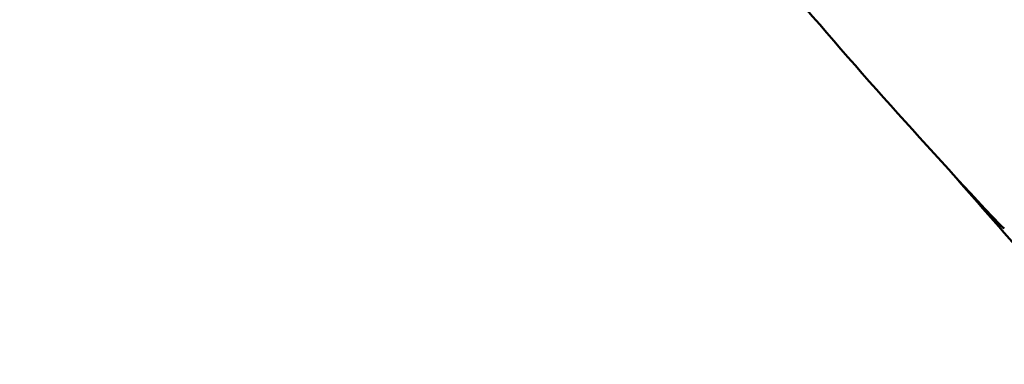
# Model space of a CAD drawing. Header units: millimetres. Extents: x 0 to 4686, y -120 to 1682.
# Tile 44 of 213: x 612 to 630, y 431 to 437. Entities that reach past the tile are written whole.
import ezdxf

# ---------------------------------------------------------------- set-up
doc = ezdxf.new("R2010")
doc.units = ezdxf.units.MM
doc.header["$LTSCALE"] = 2
doc.layers.add('Sichtbar (ISO)', color=7, linetype='Continuous', lineweight=50)

msp = doc.modelspace()

# ---------------------------------------------------------------- linework, layer by layer
at = {"layer": 'Sichtbar (ISO)'}
for points, knots in [([(611.5208, 459.1366), (612.4658, 457.3385), (613.4698, 455.5417), (615.5949, 451.9675), (616.716, 450.1902), (619.0713, 446.6729), (620.3055, 444.9329), (622.8796, 441.5077), (624.2196, 439.8225), (626.9951, 436.5236), (628.4305, 434.9098), (629.9072, 433.3391)], [3.1080781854, 3.1080781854, 3.1080781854, 3.1080781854, 3.108767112, 3.108767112, 3.1094560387, 3.1094560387, 3.1101449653, 3.1101449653, 3.110833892, 3.110833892, 3.1115228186, 3.1115228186, 3.1115228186, 3.1115228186]), ([(629.9876, 433.2699), (629.982, 433.2738), (629.9764, 433.2778), (629.9653, 433.2862), (629.9598, 433.2905), (629.9488, 433.2995), (629.9434, 433.3042), (629.9328, 433.3137), (629.9275, 433.3186), (629.9172, 433.3287), (629.9121, 433.3338), (629.9072, 433.3391)], [3.168956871, 3.168956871, 3.168956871, 3.168956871, 3.1694979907, 3.1694979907, 3.1700391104, 3.1700391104, 3.1705802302, 3.1705802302, 3.1711213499, 3.1711213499, 3.1716624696, 3.1716624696, 3.1716624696, 3.1716624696])]:
    msp.add_open_spline(points, degree=3, knots=knots, dxfattribs=at)
msp.add_open_spline([(632.2428, 430.7189), (631.132, 431.9004), (630.0446, 433.1062), (628.9833, 434.3333)], degree=3, dxfattribs=at)

doc.saveas('drawing.dxf')
